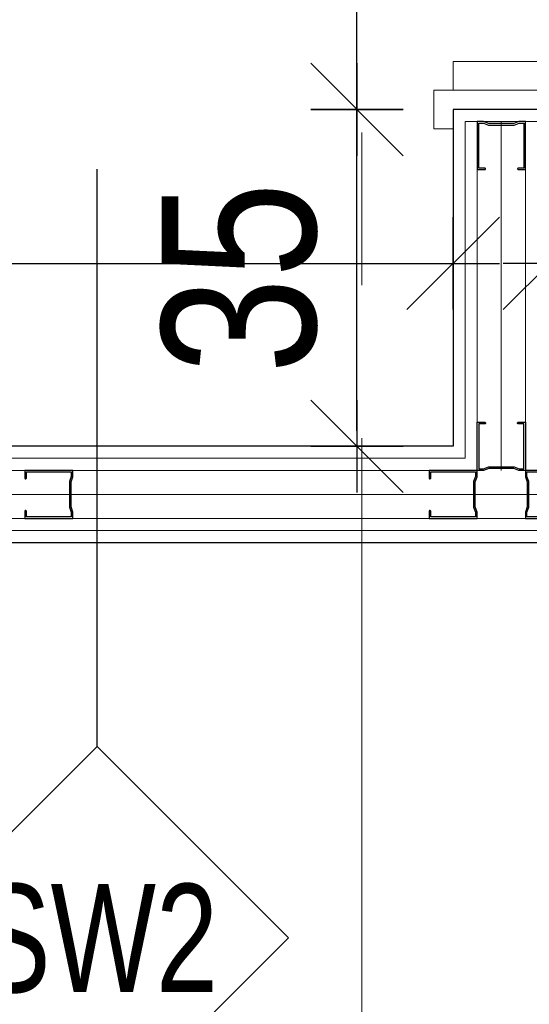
# Model space of a CAD drawing. Header units: centimetres. Extents: x 4120 to 19220, y -7417 to 180.
# Tile 38 of 223: x 9730 to 9782, y -4567 to -4464. Entities that reach past the tile are written whole.
import ezdxf
from ezdxf.enums import TextEntityAlignment as Align

# ---------------------------------------------------------------- set-up
doc = ezdxf.new("R2010")
doc.units = ezdxf.units.CM
doc.linetypes.add('Linia siatki', pattern=[22.225, 12.7, -3.175, 3.175, -3.175])
for name, color, linetype in [('0 @ 1', 7, 'Continuous'), ('A_Wymiary wewnętrzne', 8, 'Continuous'), ('A_Ściany', 2, 'Continuous'), ('Konstrukcja - scian dzialowych', 7, 'Continuous')]:
    doc.layers.add(name, color=color, linetype=linetype)
doc.layers.add('A_Drzwi', color=30, linetype='Continuous', lineweight=20)
doc.layers.add('A_Osie', color=8, linetype='Continuous', lineweight=9)
doc.styles.add('marcin', font='arial.ttf', dxfattribs={"width": 0.8, "height": 16})
doc.styles.add('PB-100', font='simplex.shx', dxfattribs={"width": 0.7, "height": 15})
doc.styles.add('style1', font='ARIALN.TTF', dxfattribs={"width": 0.9})
doc.linetypes.add('BATTING', pattern='A,0.0001,-0.1,[134,ltypeshp.shx,S=0.1,R=0,X=-0.1,Y=0],-0.2,[134,ltypeshp.shx,S=0.1,R=180,X=0.1,Y=0],-0.1', length=0.4001)
doc.dimstyles.new('WYM A PROJEKT', dxfattribs={"dimscale": 2, "dimtxt": 16, "dimasz": 0.8, "dimexe": 6, "dimexo": 30, "dimgap": 2, "dimtad": 1, "dimdec": 0, "dimzin": 9, "dimdsep": 46, "dimtxsty": 'marcin', "dimblk": 'WW', "dimcen": 0, "dimdle": 6, "dimse1": 1, "dimse2": 1, "dimclrt": 7, "dimadec": 0, "dimazin": 0, "dimtfac": 1, "dimtdec": 0, "dimtix": 1, "dimtmove": 2, "dimatfit": 3, "dimldrblk": 'WW', "dimfxl": 1, "dimtolj": 1, "dimtzin": 0, "dimarcsym": 0})

# ---------------------------------------------------------------- blocks, each defined once
blk = doc.blocks.new('*U1983')
for points in [[(102, -5), (100, -5), (100, 5), (102, 5), (102, 7), (98, 7), (98, 5), (98, -7), (102, -7), (102, -5)], [(98, 5), (95, 5), (95, -5), (98, -5)]]:
    blk.add_lwpolyline(points)
blk = doc.blocks.new('PROFIL 7')
at = {"layer": 'Konstrukcja - scian dzialowych'}
for points in [[(0.37, 1.75), (0.37, 3.83), (0.17, 4.36), (0.17, 4.83), (4.83, 4.83), (4.83, 4.25), (4.88, 4.19), (4.95, 4.19), (5, 4.25), (5, 5), (0, 5), (0, 4.33), (0.2, 3.8), (0.2, 1.75)], [(0.2, 3.75), (0.2, 1.2), (0, 0.67), (0, 0), (5, 0), (5, 0.75), (5, 0.82), (4.95, 0.87), (4.88, 0.87), (4.83, 0.82), (4.83, 0.75), (4.83, 0.17), (0.17, 0.17), (0.17, 0.64), (0.37, 1.17), (0.37, 3.75)]]:
    blk.add_lwpolyline(points, dxfattribs=at)
blk = doc.blocks.new('em4_el-ozn_50i100')
at = {"color": 3}
blk.add_lwpolyline([(0, -73.2), (26.53, -46.67), (0, -20.14), (-26.53, -46.67)], close=True, dxfattribs=at)
at = {"linetype": 'Continuous', "lineweight": 0, "style": 'PB-100', "width": 0.7}
blk.add_attdef('SYMBOL', text='', height=15, rotation=0, dxfattribs=at).set_placement((0, -46.67), align=Align.MIDDLE_CENTER)
blk = doc.blocks.new('WW')
at = {"color": 80, "ltscale": 2}
blk.add_line((3, 3), (-3, -3), dxfattribs=at)
at = {"ltscale": 2}
for p, q in [((0, -3), (0, 3)), ((-3, 0), (3, 0))]:
    blk.add_line(p, q, dxfattribs=at)
blk = doc.blocks.new('*D2104')
at = {"layer": 'A_Wymiary wewnętrzne', "color": 0, "lineweight": -2}
blk.add_line((9647.18, -4489.73), (9772.98, -4489.73), dxfattribs=at)
at = {"layer": 'Defpoints', "color": 0}
for p in [(9774.58, -4489.73), (9645.58, -4508.73), (9774.58, -4508.73)]:
    blk.add_point(p, dxfattribs=at)
at = {"layer": 'A_Wymiary wewnętrzne', "color": 0, "lineweight": -2, "xscale": 1.6, "yscale": 1.6, "zscale": 1.6, "rotation": 180}
blk.add_blockref('WW', (9645.58, -4489.73), dxfattribs=at)
at = {"layer": 'A_Wymiary wewnętrzne', "color": 0, "lineweight": -2, "xscale": 1.6, "yscale": 1.6, "zscale": 1.6}
blk.add_blockref('WW', (9774.58, -4489.73), dxfattribs=at)
at = {"layer": 'A_Wymiary wewnętrzne', "color": 7, "insert": (9710.08, -4477.56), "char_height": 16, "attachment_point": 5, "style": 'marcin'}
blk.add_mtext('\\A1;129', dxfattribs=at)
blk = doc.blocks.new('*D2105')
at = {"layer": 'A_Wymiary wewnętrzne', "color": 0, "lineweight": -2}
blk.add_line((9786.18, -4489.73), (9829.98, -4489.73), dxfattribs=at)
at = {"layer": 'Defpoints', "color": 0}
for p in [(9831.58, -4489.73), (9784.58, -4508.73), (9831.58, -4508.73)]:
    blk.add_point(p, dxfattribs=at)
at = {"layer": 'A_Wymiary wewnętrzne', "color": 0, "lineweight": -2, "xscale": 1.6, "yscale": 1.6, "zscale": 1.6, "rotation": 180}
blk.add_blockref('WW', (9784.58, -4489.73), dxfattribs=at)
at = {"layer": 'A_Wymiary wewnętrzne', "color": 0, "lineweight": -2, "xscale": 1.6, "yscale": 1.6, "zscale": 1.6}
blk.add_blockref('WW', (9831.58, -4489.73), dxfattribs=at)
at = {"layer": 'A_Wymiary wewnętrzne', "color": 7, "insert": (9808.08, -4477.73), "char_height": 16, "attachment_point": 5, "style": 'marcin'}
blk.add_mtext('\\A1;47', dxfattribs=at)
blk = doc.blocks.new('*D2164')
at = {"layer": 'A_Wymiary wewnętrzne', "color": 0, "lineweight": -2}
blk.add_line((9764.58, -4507.13), (9764.58, -4475.33), dxfattribs=at)
at = {"layer": 'Defpoints', "color": 0}
for p in [(9764.58, -4473.73), (9774.58, -4473.73), (9774.58, -4508.73)]:
    blk.add_point(p, dxfattribs=at)
at = {"layer": 'A_Wymiary wewnętrzne', "color": 0, "lineweight": -2, "xscale": 1.6, "yscale": 1.6, "zscale": 1.6}
for p, rotation in [((9764.58, -4473.73), 90), ((9764.58, -4508.73), 270)]:
    blk.add_blockref('WW', p, dxfattribs=dict(at, rotation=rotation))
at = {"layer": 'A_Wymiary wewnętrzne', "color": 7, "insert": (9752.41, -4491.23), "char_height": 16, "attachment_point": 5, "rotation": 90, "style": 'marcin'}
blk.add_mtext('\\A1;35', dxfattribs=at)
blk = doc.blocks.new('*D2165')
at = {"layer": 'A_Wymiary wewnętrzne', "color": 0, "lineweight": -2}
blk.add_line((9764.58, -4472.13), (9764.58, -4375.33), dxfattribs=at)
at = {"layer": 'Defpoints', "color": 0}
for p in [(9764.58, -4373.73), (9774.58, -4373.73), (9774.58, -4473.73)]:
    blk.add_point(p, dxfattribs=at)
at = {"layer": 'A_Wymiary wewnętrzne', "color": 0, "lineweight": -2, "xscale": 1.6, "yscale": 1.6, "zscale": 1.6}
for p, rotation in [((9764.58, -4373.73), 90), ((9764.58, -4473.73), 270)]:
    blk.add_blockref('WW', p, dxfattribs=dict(at, rotation=rotation))
at = {"layer": 'A_Wymiary wewnętrzne', "color": 7, "insert": (9752.41, -4423.73), "char_height": 16, "attachment_point": 5, "rotation": 90, "style": 'marcin'}
blk.add_mtext('\\A1;100', dxfattribs=at)

msp = doc.modelspace()

# ---------------------------------------------------------------- linework, layer by layer
at = {"color": 3}
msp.add_lwpolyline([(9737.59, -4539.93), (9737.59, -4479.93)], dxfattribs=at)
at = {"layer": 'A_Osie', "linetype": 'Linia siatki', "ltscale": 5}
msp.add_line((9765.08, -3730), (9765.08, -5750.66), dxfattribs=at)
at = {"layer": 'A_Ściany', "color": 251, "linetype": 'Continuous', "lineweight": 20}
for points in [[(8941.08, -4678.73), (9837.08, -4678.73), (9837.08, -4671.23), (9829.08, -4671.23), (9829.08, -4624.98), (9824.08, -4624.98), (9824.08, -4671.23), (9643.08, -4671.23), (9643.08, -4516.23), (9824.08, -4516.23), (9824.08, -4522.48), (9829.08, -4522.48), (9829.08, -4511.23), (9782.08, -4511.23), (9782.08, -4474.98), (9777.08, -4474.98), (9777.08, -4511.23), (9643.08, -4511.23), (9643.08, -4331.23)], [(8939.83, -4679.98), (9838.33, -4679.98), (9838.33, -4669.98), (9830.33, -4669.98), (9830.33, -4624.98), (9822.83, -4624.98), (9822.83, -4669.98), (9644.33, -4669.98), (9644.33, -4517.48), (9822.83, -4517.48), (9822.83, -4522.48), (9830.33, -4522.48), (9830.33, -4509.98), (9783.33, -4509.98), (9783.33, -4474.98), (9775.83, -4474.98), (9775.83, -4509.98), (9644.33, -4509.98), (9644.33, -4332.48)]]:
    msp.add_lwpolyline(points, dxfattribs=at)
at = {"layer": 'A_Ściany'}
msp.add_lwpolyline([(8938.58, -4681.23), (9839.58, -4681.23), (9839.58, -4668.73), (9831.58, -4668.73), (9831.58, -4623.73), (9821.58, -4623.73), (9821.58, -4668.73), (9645.58, -4668.73), (9645.58, -4518.73), (9821.58, -4518.73), (9821.58, -4523.73), (9831.58, -4523.73), (9831.58, -4508.73), (9784.58, -4508.73), (9784.58, -4473.73), (9774.58, -4473.73), (9774.58, -4508.73), (9645.58, -4508.73), (9645.58, -4333.73)], dxfattribs=at)
at = {"layer": 'A_Ściany', "color": 251, "linetype": 'BATTING', "lineweight": 20, "ltscale": 6}
for points in [[(9779.58, -4474.98), (9779.58, -4511.23)], [(9826.58, -4522.48), (9826.58, -4513.73), (9643.08, -4513.73)]]:
    msp.add_lwpolyline(points, dxfattribs=at)

# ---------------------------------------------------------------- block references
at = {"color": 6}
ref = msp.add_blockref('em4_el-ozn_50i100', (9737.59, -4524.83), dxfattribs=dict(at, xscale=-0.75, yscale=0.75, zscale=0.75, rotation=0.003234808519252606))
ref.add_attrib('SYMBOL', 'SW2', dxfattribs={"layer": '0 @ 1', "linetype": 'Continuous', "lineweight": 0, "height": 11.25, "rotation": 0.0032, "style": 'style1', "width": 0.9}).set_placement((9737.59, -4559.83), align=Align.MIDDLE)
at = {"layer": 'A_Drzwi', "color": 30, "linetype": 'Continuous', "lineweight": 18, "rotation": 270}
msp.add_blockref('*U1983', (9779.58, -4373.73), dxfattribs=at)
at = {"layer": 'Konstrukcja - scian dzialowych'}
for p, rotation in [((9777.08, -4474.98), 269.9999999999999), ((9735.08, -4511.23), 179.9990794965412), ((9777.08, -4511.23), 179.9990794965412), ((9782.08, -4516.23), 0.0001564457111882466)]:
    msp.add_blockref('PROFIL 7', p, dxfattribs=dict(at, rotation=rotation))
at = {"layer": 'Konstrukcja - scian dzialowych', "xscale": -1, "rotation": 269.9999315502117}
msp.add_blockref('PROFIL 7', (9777.08, -4511.23), dxfattribs=at)

# ---------------------------------------------------------------- dimensions: what is measured, and where the dimension line sits
at = {"layer": 'A_Wymiary wewnętrzne'}
for base, p1, p2, picture, middle in [((9764.58, -4373.73), (9774.58, -4473.73), (9774.58, -4373.73), '*D2165', (9752.41, -4423.73)), ((9764.58, -4473.73), (9774.58, -4508.73), (9774.58, -4473.73), '*D2164', (9752.41, -4491.23))]:
    dim = msp.add_linear_dim(base=base, p1=p1, p2=p2, angle=90, dimstyle='WYM A PROJEKT', override={"dimdsep": 44}, dxfattribs=at)
    dim.commit()
    dim.dimension.update_dxf_attribs({"geometry": picture, "text_midpoint": middle})
dim = msp.add_aligned_dim(p1=(9645.58, -4508.73), p2=(9774.58, -4508.73), distance=19, dimstyle='WYM A PROJEKT', override={"dimdsep": 44}, dxfattribs=at)
dim.commit()
dim.dimension.update_dxf_attribs({"geometry": '*D2104', "text_midpoint": (9710.08, -4477.56)})
dim = msp.add_linear_dim(base=(9831.58, -4489.73), p1=(9784.58, -4508.73), p2=(9831.58, -4508.73), dimstyle='WYM A PROJEKT', override={"dimdsep": 44}, dxfattribs=at)
dim.commit()
dim.dimension.update_dxf_attribs({"geometry": '*D2105', "text_midpoint": (9808.08, -4477.73)})

doc.saveas('drawing.dxf')
